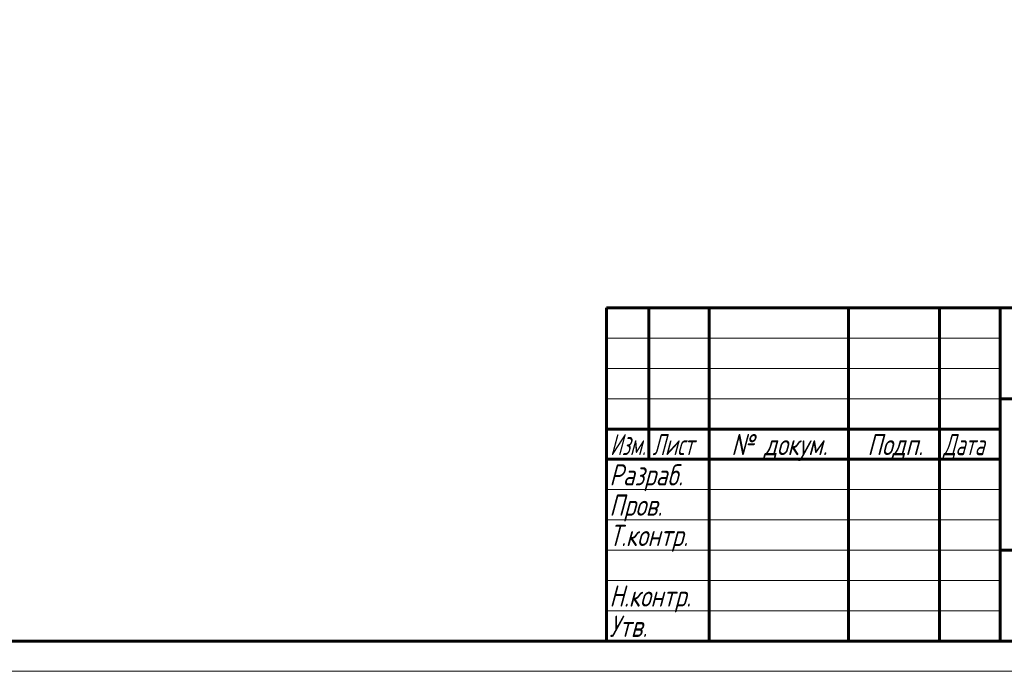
# Model space of a CAD drawing. Header units: millimetres. Extents: x 0 to 614, y -3 to 420.
# Tile 11 of 15: x 307 to 470, y 0 to 108. Entities that reach past the tile are written whole.
import ezdxf

# ---------------------------------------------------------------- set-up
doc = ezdxf.new("R2010")
doc.units = ezdxf.units.MM
doc.linetypes.add('K5LT_BASIC', pattern=[0])
doc.linetypes.add('K5LT_THIN', pattern=[0])
doc.layers.add('Системный слой', color=7, linetype='Continuous')
doc.layers.add('Системный слой (1)', color=7, linetype='Continuous', true_color=0x6c6c6c)
doc.styles.add('KDIMTEXTSTYLE', font='txt', dxfattribs={"width": 0.96, "oblique": 15, "height": 5})
doc.styles.add('KTEXTSTYLE', font='txt', dxfattribs={"width": 0.96, "height": 5})
doc.dimstyles.new('KDIMSTYLE (0.20)', dxfattribs={"dimtxt": 5, "dimasz": 1, "dimexe": 2, "dimexo": 0, "dimgap": 1, "dimtad": 1, "dimlfac": 5, "dimtxsty": 'KDIMTEXTSTYLE', "dimsah": 1, "dimcen": 0, "dimdle": 1, "dimadec": 0, "dimazin": 0, "dimtfac": 0.667, "dimtmove": 0, "dimatfit": 3, "dimfxl": 1, "dimtvp": 1, "dimtolj": 1, "dimtzin": 0, "dimarcsym": 0})

# ---------------------------------------------------------------- blocks, each defined once
blk = doc.blocks.new('D8')
at = {"layer": 'Системный слой (1)'}
for points in [[(446.94, 192.41), (451.03, 195.36), (446.32, 193.57), (447.07, 193.22)], [(370.01, 151.77), (374.72, 153.56), (373.97, 153.9), (374.1, 154.72)]]:
    blk.add_hatch(color=7, dxfattribs=at).paths.add_polyline_path(points)
at = {"layer": 'Системный слой (1)', "color": 7, "linetype": 'K5LT_THIN', "lineweight": 18, "true_color": 0xffffff}
for p, q in [((451.03, 195.36), (464.42, 202.56)), ((464.42, 202.56), (483.07, 202.56)), ((370.01, 151.77), (451.03, 195.36)), ((446.32, 193.57), (451.03, 195.36)), ((451.03, 195.36), (446.94, 192.41)), ((447.07, 193.22), (446.32, 193.57)), ((446.94, 192.41), (447.07, 193.22)), ((370.01, 151.77), (374.1, 154.72)), ((374.1, 154.72), (373.97, 153.9)), ((374.72, 153.56), (370.01, 151.77)), ((373.97, 153.9), (374.72, 153.56))]:
    blk.add_line(p, q, dxfattribs=at)
blk.add_wipeout([(466.42, 203.56), (466.42, 210.94), (480.48, 210.94), (480.48, 203.56)]).dxf.layer = 'Системный слой (1)'
at = {"layer": 'Системный слой (1)', "color": 7, "char_height": 5, "attachment_point": 1, "style": 'KTEXTSTYLE'}
for s, insert in [('\\fArial|b0|c204|p34;\\H5.0;\\W1.000;\\Q15;\\fGOST Type AU|b0|i0|c204|p34;\\Q15;\\W0.960;⌀', (466.42, 210.14)), ('\\fArial|b0|c204|p34;\\H5.0;\\W1.000;\\Q15;\\fGOST Type AU|b0|i0|c204|p34;\\Q15;\\W0.960;460', (469.72, 210.14))]:
    blk.add_mtext(s, dxfattribs=dict(at, insert=insert))
blk = doc.blocks.new('KDIMARROW_01')
at = {"layer": 'Системный слой'}
blk.add_hatch(color=0, dxfattribs=at).paths.add_polyline_path([(0, 0), (-5, 0.66), (-4.5, 0), (-5, -0.66)])
at = {"layer": 'Системный слой', "color": 0, "linetype": 'K5LT_THIN', "lineweight": 18}
for p, q in [((-4.5, 0), (-5, 0.66)), ((-5, 0.66), (0, 0)), ((0, 0), (-5, -0.66)), ((-5, -0.66), (-4.5, 0))]:
    blk.add_line(p, q, dxfattribs=at)
at = {"layer": 'Системный слой (1)', "color": 0, "linetype": 'K5LT_THIN', "lineweight": 18}
blk.add_line((410.52, 173.56), (410.32, 173.56), dxfattribs=at)
blk = doc.blocks.new('D10')
at = {"layer": 'Системный слой (1)'}
for points in [[(394.7, 201.96), (391.61, 205.95), (393.56, 201.3), (393.88, 202.06)], [(429.43, 141.18), (427.48, 145.83), (427.16, 145.07), (426.34, 145.17)]]:
    blk.add_hatch(color=7, dxfattribs=at).paths.add_polyline_path(points)
at = {"layer": 'Системный слой (1)', "color": 7, "linetype": 'K5LT_THIN', "lineweight": 18, "true_color": 0xffffff}
for p, q in [((391.61, 205.95), (394.7, 201.96)), ((393.56, 201.3), (391.61, 205.95)), ((391.61, 205.95), (429.43, 141.18)), ((393.88, 202.06), (393.56, 201.3)), ((394.7, 201.96), (393.88, 202.06)), ((429.43, 141.18), (426.34, 145.17)), ((426.34, 145.17), (427.16, 145.07)), ((427.16, 145.07), (427.48, 145.83)), ((427.48, 145.83), (429.43, 141.18)), ((429.43, 141.18), (443.03, 117.89)), ((443.03, 117.89), (461.02, 117.89))]:
    blk.add_line(p, q, dxfattribs=at)
blk.add_wipeout([(445.03, 118.89), (445.03, 126.28), (458.46, 126.28), (458.46, 118.89)]).dxf.layer = 'Системный слой (1)'
at = {"layer": 'Системный слой (1)', "color": 7, "char_height": 5, "attachment_point": 1, "style": 'KTEXTSTYLE'}
for s, insert in [('\\fArial|b0|c204|p34;\\H5.0;\\W1.000;\\Q15;\\fGOST Type AU|b0|i0|c204|p34;\\Q15;\\W0.960;⌀', (445.03, 125.48)), ('\\fArial|b0|c204|p34;\\H5.0;\\W1.000;\\Q15;\\fGOST Type AU|b0|i0|c204|p34;\\Q15;\\W0.960;375', (448.34, 125.48))]:
    blk.add_mtext(s, dxfattribs=dict(at, insert=insert))
blk = doc.blocks.new('U86')
at = {"color": 143, "linetype": 'K5LT_BASIC', "lineweight": 60, "true_color": 0x33acca}
for p, q in [((404, 60), (589, 60)), ((404, 5), (404, 60)), ((411, 35), (411, 60)), ((421, 5), (421, 60)), ((444, 5), (444, 60)), ((459, 5), (459, 60)), ((469, 5), (469, 60)), ((469, 45), (589, 45)), ((404, 40), (469, 40)), ((404, 35), (469, 35)), ((469, 20), (539, 20)), ((589, 5), (20, 5))]:
    blk.add_line(p, q, dxfattribs=at)
at = {"color": 7, "linetype": 'K5LT_THIN', "lineweight": 18, "true_color": 0xffffff}
for p, q in [((404, 55), (469, 55)), ((404, 50), (469, 50)), ((404, 45), (469, 45)), ((404, 30), (469, 30)), ((404, 25), (469, 25)), ((404, 20), (469, 20)), ((404, 15), (469, 15)), ((404, 10), (469, 10)), ((594, 0), (0, 0))]:
    blk.add_line(p, q, dxfattribs=at)
at = {"color": 7, "char_height": 3.5, "attachment_point": 1, "style": 'KTEXTSTYLE'}
for s, insert in [('\\fArial|b0|c204|p34;\\H5.0;\\W1.000;\\Q15;\\fGOST Type AU|b0|i0|c204|p34;\\Q15;\\W0.786;\\H3.50;Изм.', (404.62, 39.18)), ('\\fArial|b0|c204|p34;\\H5.0;\\W1.000;\\Q15;\\fGOST Type AU|b0|i0|c204|p34;\\Q15;\\W0.800;\\H3.50;Лист', (411.61, 39.18)), ('\\fArial|b0|c204|p34;\\H5.0;\\W1.000;\\Q15;\\fGOST Type AU|b0|i0|c204|p34;\\Q15;\\W0.960;\\H3.50;№ докум.', (424.63, 39.18)), ('\\fArial|b0|c204|p34;\\H5.0;\\W1.000;\\Q15;\\fGOST Type AU|b0|i0|c204|p34;\\Q15;\\W0.960;\\H3.50;Подп.', (447.1, 39.18)), ('\\fArial|b0|c204|p34;\\H5.0;\\W1.000;\\Q15;\\fGOST Type AU|b0|i0|c204|p34;\\Q15;\\W0.800;\\H3.50;Дата', (459.61, 39.18)), ('\\fArial|b0|c204|p34;\\H5.0;\\W1.000;\\Q15;\\fGOST Type AU|b0|i0|c204|p34;\\Q15;\\W0.960;\\H3.50;Разраб.', (404.5, 34.18)), ('\\fArial|b0|c204|p34;\\H5.0;\\W1.000;\\Q15;\\fGOST Type AU|b0|i0|c204|p34;\\Q15;\\W0.960;\\H3.50;Пров.', (404.5, 29.18)), ('\\fArial|b0|c204|p34;\\H5.0;\\W1.000;\\Q15;\\fGOST Type AU|b0|i0|c204|p34;\\Q15;\\W0.960;\\H3.50;Т.контр.', (404.5, 24.18)), ('\\fArial|b0|c204|p34;\\H5.0;\\W1.000;\\Q15;\\fGOST Type AU|b0|i0|c204|p34;\\Q15;\\W0.960;\\H3.50;Н.контр.', (404.5, 14.18)), ('\\fArial|b0|c204|p34;\\H5.0;\\W1.000;\\Q15;\\fGOST Type AU|b0|i0|c204|p34;\\Q15;\\W0.960;\\H3.50;Утв.', (404.5, 9.18))]:
    blk.add_mtext(s, dxfattribs=dict(at, insert=insert))

msp = doc.modelspace()

# ---------------------------------------------------------------- dimensions: what is measured, and where the dimension line sits
at = {"layer": 'Системный слой (1)', "color": 7}
dim = msp.add_diameter_dim_2p(p1=(207.9646, 64.6091), p2=(613.076, 282.5192), dimstyle='KDIMSTYLE (0.20)', override={"dimtih": 1, "dimtoh": 1, "dimpost": '\\fGOST Type AU|b0|c204|p34;\\H5.0;\\W0.960;\\Q15;<>', "dimblk1": 'KDIMARROW_01', "dimblk2": 'KDIMARROW_01', "dimclrt": 7, "dimtol": 1, "dimtp": 0, "dimtm": 0, "dimtdec": 5, "dimtmove": 1, "dimatfit": 2, "dimtolj": 1}, dxfattribs=at)
dim.commit()
dim.dimension.update_dxf_attribs({"geometry": 'D8', "text_midpoint": (466.4175, 202.5555), "dimtype": 163})

# ---------------------------------------------------------------- next in the draw order: dimensions: what is measured, and where the dimension line sits
dim = msp.add_diameter_dim_2p(p1=(315.9705, 335.4795), p2=(505.0701, 11.6488), dimstyle='KDIMSTYLE (0.20)', override={"dimtih": 1, "dimtoh": 1, "dimpost": '\\fGOST Type AU|b0|c204|p34;\\H5.0;\\W0.960;\\Q15;<>', "dimblk1": 'KDIMARROW_01', "dimblk2": 'KDIMARROW_01', "dimclrt": 7, "dimtol": 1, "dimtp": 0, "dimtm": 0, "dimtdec": 5, "dimtmove": 1, "dimatfit": 2, "dimtolj": 1}, dxfattribs=at)
dim.commit()
dim.dimension.update_dxf_attribs({"geometry": 'D10', "text_midpoint": (445.0287, 117.8939), "dimtype": 163})

# ---------------------------------------------------------------- next in the draw order: block references
msp.add_blockref('U86', (0, 0))

doc.saveas('drawing.dxf')
